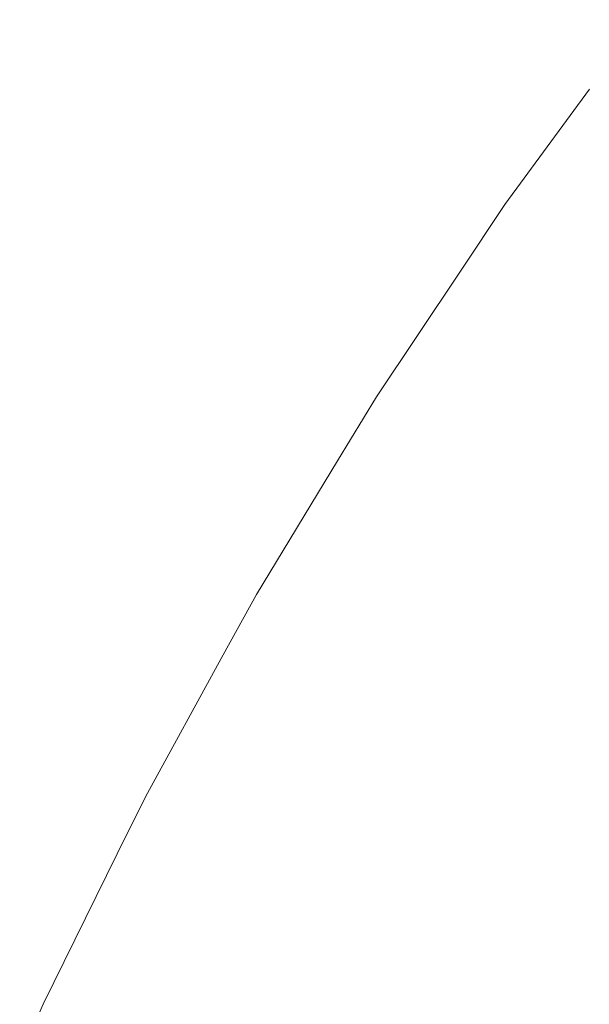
# Model space of a CAD drawing. Header units: centimetres. Extents: x -26.3 to 27.5, y 4.2 to 67.9.
# Tile 49 of 256: x -26.0776 to -26.0669, y 5.9425 to 5.9611. Entities that reach past the tile are written whole.
import ezdxf

# ---------------------------------------------------------------- set-up
doc = ezdxf.new("R2010")
doc.units = ezdxf.units.CM
doc.header["$LTSCALE"] = 2.54
doc.layers.add('Lucido design-1', color=7, linetype='Continuous')

# ---------------------------------------------------------------- blocks, each defined once
blk = doc.blocks.new('Gruppo-2-1')
at = {"color": 7, "linetype": 'Continuous', "lineweight": 9}
for points, invisible_edges in [([(-26.066855, 5.959749, -1111.114164), (-26.068453, 5.95757, -1111.114164), (-26.068414, 5.957543, -1111.111089), (-26.065835, 5.961059, -1111.111089)], 14), ([(-26.066855, 5.959749, -1147.214164), (-26.068453, 5.95757, -1147.214164), (-26.068414, 5.957543, -1147.211089), (-26.065835, 5.961059, -1147.211089)], 14), ([(-26.065797, 5.96103, -1111.718524), (-26.068375, 5.957515, -1111.718524), (-26.068453, 5.95757, -1111.714164), (-26.066855, 5.959749, -1111.714164)], 11), ([(-26.065797, 5.96103, -1147.818524), (-26.068375, 5.957515, -1147.818524), (-26.068453, 5.95757, -1147.814164), (-26.066855, 5.959749, -1147.814164)], 11), ([(-26.068239, 5.95742, -1111.106944), (-26.065666, 5.960929, -1111.106944), (-26.065835, 5.961059, -1111.111089), (-26.068414, 5.957543, -1111.111089)], 15), ([(-26.068239, 5.95742, -1147.206944), (-26.065666, 5.960929, -1147.206944), (-26.065835, 5.961059, -1147.211089), (-26.068414, 5.957543, -1147.211089)], 15), ([(-26.068375, 5.957515, -1111.718524), (-26.065797, 5.96103, -1111.718524), (-26.065586, 5.960868, -1111.722656), (-26.068157, 5.957362, -1111.722656)], 15), ([(-26.068375, 5.957515, -1147.818524), (-26.065797, 5.96103, -1147.818524), (-26.065586, 5.960868, -1147.822656), (-26.068157, 5.957362, -1147.822656)], 15), ([(-26.067923, 5.957199, -1111.102807), (-26.065359, 5.960694, -1111.102807), (-26.065666, 5.960929, -1111.106944), (-26.068239, 5.95742, -1111.106944)], 15), ([(-26.067923, 5.957199, -1147.202807), (-26.065359, 5.960694, -1147.202807), (-26.065666, 5.960929, -1147.206944), (-26.068239, 5.95742, -1147.206944)], 15), ([(-26.068157, 5.957362, -1111.722656), (-26.065586, 5.960868, -1111.722656), (-26.06524, 5.960602, -1111.726771), (-26.067799, 5.957112, -1111.726771)], 15), ([(-26.068157, 5.957362, -1147.822656), (-26.065586, 5.960868, -1147.822656), (-26.06524, 5.960602, -1147.826771), (-26.067799, 5.957112, -1147.826771)], 15), ([(-26.067465, 5.956878, -1111.098686), (-26.064917, 5.960355, -1111.098686), (-26.065359, 5.960694, -1111.102807), (-26.067923, 5.957199, -1111.102807)], 15), ([(-26.067465, 5.956878, -1147.198686), (-26.064917, 5.960355, -1147.198686), (-26.065359, 5.960694, -1147.202807), (-26.067923, 5.957199, -1147.202807)], 15), ([(-26.067799, 5.957112, -1111.726771), (-26.06524, 5.960602, -1111.726771), (-26.064759, 5.960234, -1111.73086), (-26.067303, 5.956765, -1111.73086)], 15), ([(-26.067799, 5.957112, -1147.826771), (-26.06524, 5.960602, -1147.826771), (-26.064759, 5.960234, -1147.83086), (-26.067303, 5.956765, -1147.83086)], 15), ([(-26.066868, 5.95646, -1111.094589), (-26.064338, 5.95991, -1111.094589), (-26.064917, 5.960355, -1111.098686), (-26.067465, 5.956878, -1111.098686)], 15), ([(-26.066868, 5.95646, -1147.194589), (-26.064338, 5.95991, -1147.194589), (-26.064917, 5.960355, -1147.198686), (-26.067465, 5.956878, -1147.198686)], 15), ([(-26.067303, 5.956765, -1111.73086), (-26.064759, 5.960234, -1111.73086), (-26.064145, 5.959763, -1111.734917), (-26.066669, 5.956321, -1111.734917)], 15), ([(-26.067303, 5.956765, -1147.83086), (-26.064759, 5.960234, -1147.83086), (-26.064145, 5.959763, -1147.834917), (-26.066669, 5.956321, -1147.834917)], 15), ([(-26.06613, 5.955944, -1111.090522), (-26.063624, 5.959362, -1111.090522), (-26.064338, 5.95991, -1111.094589), (-26.066868, 5.95646, -1111.094589)], 15), ([(-26.06613, 5.955944, -1147.190522), (-26.063624, 5.959362, -1147.190522), (-26.064338, 5.95991, -1147.194589), (-26.066868, 5.95646, -1147.194589)], 15), ([(-26.068453, 5.95757, -1111.114164), (-26.066855, 5.959749, -1111.114164), (-26.066855, 5.959749, -1111.714164), (-26.068453, 5.95757, -1111.714164)], 10), ([(-26.068453, 5.95757, -1147.214164), (-26.066855, 5.959749, -1147.214164), (-26.066855, 5.959749, -1147.814164), (-26.068453, 5.95757, -1147.814164)], 10), ([(-26.069306, 5.956292, -1111.114164), (-26.070877, 5.953942, -1111.114164), (-26.070837, 5.953917, -1111.111089), (-26.068414, 5.957543, -1111.111089)], 14), ([(-26.069306, 5.956292, -1147.214164), (-26.070877, 5.953942, -1147.214164), (-26.070837, 5.953917, -1147.211089), (-26.068414, 5.957543, -1147.211089)], 14), ([(-26.068375, 5.957515, -1111.718524), (-26.070796, 5.953891, -1111.718524), (-26.070877, 5.953942, -1111.714164), (-26.069306, 5.956292, -1111.714164)], 11), ([(-26.068375, 5.957515, -1147.818524), (-26.070796, 5.953891, -1147.818524), (-26.070877, 5.953942, -1147.814164), (-26.069306, 5.956292, -1147.814164)], 11), ([(-26.070656, 5.953802, -1111.106944), (-26.068239, 5.95742, -1111.106944), (-26.068414, 5.957543, -1111.111089), (-26.070837, 5.953917, -1111.111089)], 15), ([(-26.070656, 5.953802, -1147.206944), (-26.068239, 5.95742, -1147.206944), (-26.068414, 5.957543, -1147.211089), (-26.070837, 5.953917, -1147.211089)], 15), ([(-26.070796, 5.953891, -1111.718524), (-26.068375, 5.957515, -1111.718524), (-26.068157, 5.957362, -1111.722656), (-26.070572, 5.953748, -1111.722656)], 15), ([(-26.070796, 5.953891, -1147.818524), (-26.068375, 5.957515, -1147.818524), (-26.068157, 5.957362, -1147.822656), (-26.070572, 5.953748, -1147.822656)], 15), ([(-26.070331, 5.953594, -1111.102807), (-26.067923, 5.957199, -1111.102807), (-26.068239, 5.95742, -1111.106944), (-26.070656, 5.953802, -1111.106944)], 15), ([(-26.070331, 5.953594, -1147.202807), (-26.067923, 5.957199, -1147.202807), (-26.068239, 5.95742, -1147.206944), (-26.070656, 5.953802, -1147.206944)], 15), ([(-26.068414, 5.957543, -1111.111089), (-26.068453, 5.95757, -1111.114164), (-26.069306, 5.956292, -1111.114164)], 9), ([(-26.068453, 5.95757, -1111.714164), (-26.069306, 5.956292, -1111.714164), (-26.069306, 5.956292, -1111.114164), (-26.068453, 5.95757, -1111.114164)], 10), ([(-26.069306, 5.956292, -1111.714164), (-26.068453, 5.95757, -1111.714164), (-26.068375, 5.957515, -1111.718524)], 10), ([(-26.068414, 5.957543, -1147.211089), (-26.068453, 5.95757, -1147.214164), (-26.069306, 5.956292, -1147.214164)], 9), ([(-26.068453, 5.95757, -1147.814164), (-26.069306, 5.956292, -1147.814164), (-26.069306, 5.956292, -1147.214164), (-26.068453, 5.95757, -1147.214164)], 10), ([(-26.069306, 5.956292, -1147.814164), (-26.068453, 5.95757, -1147.814164), (-26.068375, 5.957515, -1147.818524)], 10), ([(-26.070572, 5.953748, -1111.722656), (-26.068157, 5.957362, -1111.722656), (-26.067799, 5.957112, -1111.726771), (-26.070204, 5.953513, -1111.726771)], 15), ([(-26.070572, 5.953748, -1147.822656), (-26.068157, 5.957362, -1147.822656), (-26.067799, 5.957112, -1147.826771), (-26.070204, 5.953513, -1147.826771)], 15), ([(-26.06986, 5.953294, -1111.098686), (-26.067465, 5.956878, -1111.098686), (-26.067923, 5.957199, -1111.102807), (-26.070331, 5.953594, -1111.102807)], 15), ([(-26.06986, 5.953294, -1147.198686), (-26.067465, 5.956878, -1147.198686), (-26.067923, 5.957199, -1147.202807), (-26.070331, 5.953594, -1147.202807)], 15), ([(-26.070204, 5.953513, -1111.726771), (-26.067799, 5.957112, -1111.726771), (-26.067303, 5.956765, -1111.73086), (-26.069693, 5.953188, -1111.73086)], 15), ([(-26.070204, 5.953513, -1147.826771), (-26.067799, 5.957112, -1147.826771), (-26.067303, 5.956765, -1147.83086), (-26.069693, 5.953188, -1147.83086)], 15), ([(-26.069245, 5.952903, -1111.094589), (-26.066868, 5.95646, -1111.094589), (-26.067465, 5.956878, -1111.098686), (-26.06986, 5.953294, -1111.098686)], 15), ([(-26.069245, 5.952903, -1147.194589), (-26.066868, 5.95646, -1147.194589), (-26.067465, 5.956878, -1147.198686), (-26.06986, 5.953294, -1147.198686)], 15), ([(-26.069693, 5.953188, -1111.73086), (-26.067303, 5.956765, -1111.73086), (-26.066669, 5.956321, -1111.734917), (-26.06904, 5.952772, -1111.734917)], 15), ([(-26.069693, 5.953188, -1147.83086), (-26.067303, 5.956765, -1147.83086), (-26.066669, 5.956321, -1147.834917), (-26.06904, 5.952772, -1147.834917)], 15), ([(-26.070877, 5.953942, -1111.114164), (-26.069306, 5.956292, -1111.114164), (-26.069306, 5.956292, -1111.714164), (-26.070877, 5.953942, -1111.714164)], 10), ([(-26.070877, 5.953942, -1147.214164), (-26.069306, 5.956292, -1147.214164), (-26.069306, 5.956292, -1147.814164), (-26.070877, 5.953942, -1147.814164)], 10), ([(-26.068486, 5.952419, -1111.090522), (-26.06613, 5.955944, -1111.090522), (-26.066868, 5.95646, -1111.094589), (-26.069245, 5.952903, -1111.094589)], 15), ([(-26.068486, 5.952419, -1147.190522), (-26.06613, 5.955944, -1147.190522), (-26.066868, 5.95646, -1147.194589), (-26.069245, 5.952903, -1147.194589)], 15), ([(-26.06904, 5.952772, -1111.734917), (-26.066669, 5.956321, -1111.734917), (-26.065899, 5.955782, -1111.738936), (-26.068248, 5.952267, -1111.738936)], 15), ([(-26.06904, 5.952772, -1147.834917), (-26.066669, 5.956321, -1147.834917), (-26.065899, 5.955782, -1147.838936), (-26.068248, 5.952267, -1147.838936)], 15), ([(-26.067583, 5.951844, -1111.086492), (-26.065254, 5.95533, -1111.086492), (-26.06613, 5.955944, -1111.090522), (-26.068486, 5.952419, -1111.090522)], 15), ([(-26.067583, 5.951844, -1147.186492), (-26.065254, 5.95533, -1147.186492), (-26.06613, 5.955944, -1147.190522), (-26.068486, 5.952419, -1147.190522)], 15), ([(-26.068248, 5.952267, -1111.738936), (-26.065899, 5.955782, -1111.738936), (-26.064996, 5.955149, -1111.742909), (-26.067317, 5.951674, -1111.742909)], 15), ([(-26.068248, 5.952267, -1147.838936), (-26.065899, 5.955782, -1147.838936), (-26.064996, 5.955149, -1147.842909), (-26.067317, 5.951674, -1147.842909)], 15), ([(-26.066539, 5.951179, -1111.082507), (-26.06424, 5.95462, -1111.082507), (-26.065254, 5.95533, -1111.086492), (-26.067583, 5.951844, -1111.086492)], 15), ([(-26.066539, 5.951179, -1147.182507), (-26.06424, 5.95462, -1147.182507), (-26.065254, 5.95533, -1147.186492), (-26.067583, 5.951844, -1147.186492)], 15), ([(-26.067317, 5.951674, -1111.742909), (-26.064996, 5.955149, -1111.742909), (-26.063959, 5.954423, -1111.746829), (-26.06625, 5.950995, -1111.746829)], 15), ([(-26.067317, 5.951674, -1147.842909), (-26.064996, 5.955149, -1147.842909), (-26.063959, 5.954423, -1147.846829), (-26.06625, 5.950995, -1147.846829)], 15), ([(-26.071612, 5.95273, -1111.114164), (-26.07314, 5.950212, -1111.114164), (-26.073099, 5.950188, -1111.111089), (-26.070837, 5.953917, -1111.111089)], 14), ([(-26.071612, 5.95273, -1147.214164), (-26.07314, 5.950212, -1147.214164), (-26.073099, 5.950188, -1147.211089), (-26.070837, 5.953917, -1147.211089)], 14), ([(-26.070796, 5.953891, -1111.718524), (-26.073058, 5.950164, -1111.718524), (-26.07314, 5.950212, -1111.714164), (-26.071612, 5.95273, -1111.714164)], 11), ([(-26.070796, 5.953891, -1147.818524), (-26.073058, 5.950164, -1147.818524), (-26.07314, 5.950212, -1147.814164), (-26.071612, 5.95273, -1147.814164)], 11), ([(-26.072914, 5.950081, -1111.106944), (-26.070656, 5.953802, -1111.106944), (-26.070837, 5.953917, -1111.111089), (-26.073099, 5.950188, -1111.111089)], 15), ([(-26.072914, 5.950081, -1147.206944), (-26.070656, 5.953802, -1147.206944), (-26.070837, 5.953917, -1147.211089), (-26.073099, 5.950188, -1147.211089)], 15), ([(-26.073058, 5.950164, -1111.718524), (-26.070796, 5.953891, -1111.718524), (-26.070572, 5.953748, -1111.722656), (-26.072827, 5.950031, -1111.722656)], 15), ([(-26.073058, 5.950164, -1147.818524), (-26.070796, 5.953891, -1147.818524), (-26.070572, 5.953748, -1147.822656), (-26.072827, 5.950031, -1147.822656)], 15), ([(-26.070837, 5.953917, -1111.111089), (-26.070877, 5.953942, -1111.114164), (-26.071612, 5.95273, -1111.114164)], 9), ([(-26.070877, 5.953942, -1111.714164), (-26.071612, 5.95273, -1111.714164), (-26.071612, 5.95273, -1111.114164), (-26.070877, 5.953942, -1111.114164)], 10), ([(-26.071612, 5.95273, -1111.714164), (-26.070877, 5.953942, -1111.714164), (-26.070796, 5.953891, -1111.718524)], 10), ([(-26.070837, 5.953917, -1147.211089), (-26.070877, 5.953942, -1147.214164), (-26.071612, 5.95273, -1147.214164)], 9), ([(-26.070877, 5.953942, -1147.814164), (-26.071612, 5.95273, -1147.814164), (-26.071612, 5.95273, -1147.214164), (-26.070877, 5.953942, -1147.214164)], 10), ([(-26.071612, 5.95273, -1147.814164), (-26.070877, 5.953942, -1147.814164), (-26.070796, 5.953891, -1147.818524)], 10), ([(-26.07258, 5.949889, -1111.102807), (-26.070331, 5.953594, -1111.102807), (-26.070656, 5.953802, -1111.106944), (-26.072914, 5.950081, -1111.106944)], 15), ([(-26.07258, 5.949889, -1147.202807), (-26.070331, 5.953594, -1147.202807), (-26.070656, 5.953802, -1147.206944), (-26.072914, 5.950081, -1147.206944)], 15), ([(-26.072827, 5.950031, -1111.722656), (-26.070572, 5.953748, -1111.722656), (-26.070204, 5.953513, -1111.726771), (-26.072449, 5.949813, -1111.726771)], 15), ([(-26.072827, 5.950031, -1147.822656), (-26.070572, 5.953748, -1147.822656), (-26.070204, 5.953513, -1147.826771), (-26.072449, 5.949813, -1147.826771)], 15), ([(-26.072096, 5.949609, -1111.098686), (-26.06986, 5.953294, -1111.098686), (-26.070331, 5.953594, -1111.102807), (-26.07258, 5.949889, -1111.102807)], 15), ([(-26.072096, 5.949609, -1147.198686), (-26.06986, 5.953294, -1147.198686), (-26.070331, 5.953594, -1147.202807), (-26.07258, 5.949889, -1147.202807)], 15), ([(-26.072449, 5.949813, -1111.726771), (-26.070204, 5.953513, -1111.726771), (-26.069693, 5.953188, -1111.73086), (-26.071924, 5.94951, -1111.73086)], 15), ([(-26.072449, 5.949813, -1147.826771), (-26.070204, 5.953513, -1147.826771), (-26.069693, 5.953188, -1147.83086), (-26.071924, 5.94951, -1147.83086)], 15), ([(-26.071465, 5.949245, -1111.094589), (-26.069245, 5.952903, -1111.094589), (-26.06986, 5.953294, -1111.098686), (-26.072096, 5.949609, -1111.098686)], 15), ([(-26.071465, 5.949245, -1147.194589), (-26.069245, 5.952903, -1147.194589), (-26.06986, 5.953294, -1147.198686), (-26.072096, 5.949609, -1147.198686)], 15), ([(-26.071924, 5.94951, -1111.73086), (-26.069693, 5.953188, -1111.73086), (-26.06904, 5.952772, -1111.734917), (-26.071254, 5.949123, -1111.734917)], 15), ([(-26.071924, 5.94951, -1147.83086), (-26.069693, 5.953188, -1147.83086), (-26.06904, 5.952772, -1147.834917), (-26.071254, 5.949123, -1147.834917)], 15), ([(-26.070685, 5.948795, -1111.090522), (-26.068486, 5.952419, -1111.090522), (-26.069245, 5.952903, -1111.094589), (-26.071465, 5.949245, -1111.094589)], 15), ([(-26.070685, 5.948795, -1147.190522), (-26.068486, 5.952419, -1147.190522), (-26.069245, 5.952903, -1147.194589), (-26.071465, 5.949245, -1147.194589)], 15), ([(-26.071254, 5.949123, -1111.734917), (-26.06904, 5.952772, -1111.734917), (-26.068248, 5.952267, -1111.738936), (-26.070441, 5.948654, -1111.738936)], 15), ([(-26.071254, 5.949123, -1147.834917), (-26.06904, 5.952772, -1147.834917), (-26.068248, 5.952267, -1147.838936), (-26.070441, 5.948654, -1147.838936)], 15), ([(-26.07314, 5.950212, -1111.114164), (-26.071612, 5.95273, -1111.114164), (-26.071612, 5.95273, -1111.714164), (-26.07314, 5.950212, -1111.714164)], 10), ([(-26.07314, 5.950212, -1147.214164), (-26.071612, 5.95273, -1147.214164), (-26.071612, 5.95273, -1147.814164), (-26.07314, 5.950212, -1147.814164)], 10), ([(-26.069758, 5.94826, -1111.086492), (-26.067583, 5.951844, -1111.086492), (-26.068486, 5.952419, -1111.090522), (-26.070685, 5.948795, -1111.090522)], 15), ([(-26.069758, 5.94826, -1147.186492), (-26.067583, 5.951844, -1147.186492), (-26.068486, 5.952419, -1147.190522), (-26.070685, 5.948795, -1147.190522)], 15), ([(-26.070441, 5.948654, -1111.738936), (-26.068248, 5.952267, -1111.738936), (-26.067317, 5.951674, -1111.742909), (-26.069485, 5.948102, -1111.742909)], 15), ([(-26.070441, 5.948654, -1147.838936), (-26.068248, 5.952267, -1147.838936), (-26.067317, 5.951674, -1147.842909), (-26.069485, 5.948102, -1147.842909)], 15), ([(-26.068686, 5.947641, -1111.082507), (-26.066539, 5.951179, -1111.082507), (-26.067583, 5.951844, -1111.086492), (-26.069758, 5.94826, -1111.086492)], 15), ([(-26.068686, 5.947641, -1147.182507), (-26.066539, 5.951179, -1147.182507), (-26.067583, 5.951844, -1147.186492), (-26.069758, 5.94826, -1147.186492)], 15), ([(-26.069485, 5.948102, -1111.742909), (-26.067317, 5.951674, -1111.742909), (-26.06625, 5.950995, -1111.746829), (-26.068389, 5.947469, -1111.746829)], 15), ([(-26.069485, 5.948102, -1147.842909), (-26.067317, 5.951674, -1147.842909), (-26.06625, 5.950995, -1147.846829), (-26.068389, 5.947469, -1147.846829)], 15), ([(-26.06747, 5.946938, -1111.078574), (-26.065354, 5.950424, -1111.078574), (-26.066539, 5.951179, -1111.082507), (-26.068686, 5.947641, -1111.082507)], 15), ([(-26.06747, 5.946938, -1147.178574), (-26.065354, 5.950424, -1147.178574), (-26.066539, 5.951179, -1147.182507), (-26.068686, 5.947641, -1147.182507)], 15), ([(-26.068389, 5.947469, -1111.746829), (-26.06625, 5.950995, -1111.746829), (-26.065049, 5.950229, -1111.750691), (-26.067156, 5.946757, -1111.750691)], 15), ([(-26.068389, 5.947469, -1147.846829), (-26.06625, 5.950995, -1147.846829), (-26.065049, 5.950229, -1147.850691), (-26.067156, 5.946757, -1147.850691)], 15), ([(-26.066111, 5.946154, -1111.074699), (-26.064031, 5.949581, -1111.074699), (-26.065354, 5.950424, -1111.078574), (-26.06747, 5.946938, -1111.078574)], 15), ([(-26.066111, 5.946154, -1147.174699), (-26.064031, 5.949581, -1147.174699), (-26.065354, 5.950424, -1147.178574), (-26.06747, 5.946938, -1147.178574)], 15), ([(-26.073767, 5.949069, -1111.114164), (-26.075238, 5.946387, -1111.114164), (-26.075197, 5.946365, -1111.111089), (-26.073099, 5.950188, -1111.111089)], 14), ([(-26.073767, 5.949069, -1147.214164), (-26.075238, 5.946387, -1147.214164), (-26.075197, 5.946365, -1147.211089), (-26.073099, 5.950188, -1147.211089)], 14), ([(-26.073058, 5.950164, -1111.718524), (-26.075154, 5.946343, -1111.718524), (-26.075238, 5.946387, -1111.714164), (-26.073767, 5.949069, -1111.714164)], 11), ([(-26.073058, 5.950164, -1147.818524), (-26.075154, 5.946343, -1147.818524), (-26.075238, 5.946387, -1147.814164), (-26.073767, 5.949069, -1147.814164)], 11), ([(-26.075007, 5.946266, -1111.106944), (-26.072914, 5.950081, -1111.106944), (-26.073099, 5.950188, -1111.111089), (-26.075197, 5.946365, -1111.111089)], 15), ([(-26.075007, 5.946266, -1147.206944), (-26.072914, 5.950081, -1147.206944), (-26.073099, 5.950188, -1147.211089), (-26.075197, 5.946365, -1147.211089)], 15), ([(-26.075154, 5.946343, -1111.718524), (-26.073058, 5.950164, -1111.718524), (-26.072827, 5.950031, -1111.722656), (-26.074918, 5.94622, -1111.722656)], 15), ([(-26.075154, 5.946343, -1147.818524), (-26.073058, 5.950164, -1147.818524), (-26.072827, 5.950031, -1147.822656), (-26.074918, 5.94622, -1147.822656)], 15), ([(-26.073099, 5.950188, -1111.111089), (-26.07314, 5.950212, -1111.114164), (-26.073767, 5.949069, -1111.114164)], 9), ([(-26.07314, 5.950212, -1111.714164), (-26.073767, 5.949069, -1111.714164), (-26.073767, 5.949069, -1111.114164), (-26.07314, 5.950212, -1111.114164)], 10), ([(-26.073767, 5.949069, -1111.714164), (-26.07314, 5.950212, -1111.714164), (-26.073058, 5.950164, -1111.718524)], 10), ([(-26.073099, 5.950188, -1147.211089), (-26.07314, 5.950212, -1147.214164), (-26.073767, 5.949069, -1147.214164)], 9), ([(-26.07314, 5.950212, -1147.814164), (-26.073767, 5.949069, -1147.814164), (-26.073767, 5.949069, -1147.214164), (-26.07314, 5.950212, -1147.214164)], 10), ([(-26.073767, 5.949069, -1147.814164), (-26.07314, 5.950212, -1147.814164), (-26.073058, 5.950164, -1147.818524)], 10), ([(-26.067156, 5.946757, -1111.750691), (-26.065049, 5.950229, -1111.750691), (-26.063716, 5.94938, -1111.754488), (-26.065787, 5.945967, -1111.754488)], 15), ([(-26.067156, 5.946757, -1147.850691), (-26.065049, 5.950229, -1147.850691), (-26.063716, 5.94938, -1147.854488), (-26.065787, 5.945967, -1147.854488)], 15), ([(-26.074665, 5.946088, -1111.102807), (-26.07258, 5.949889, -1111.102807), (-26.072914, 5.950081, -1111.106944), (-26.075007, 5.946266, -1111.106944)], 15), ([(-26.074665, 5.946088, -1147.202807), (-26.07258, 5.949889, -1147.202807), (-26.072914, 5.950081, -1147.206944), (-26.075007, 5.946266, -1147.206944)], 15), ([(-26.074918, 5.94622, -1111.722656), (-26.072827, 5.950031, -1111.722656), (-26.072449, 5.949813, -1111.726771), (-26.074531, 5.946018, -1111.726771)], 15), ([(-26.074918, 5.94622, -1147.822656), (-26.072827, 5.950031, -1147.822656), (-26.072449, 5.949813, -1147.826771), (-26.074531, 5.946018, -1147.826771)], 15), ([(-26.07417, 5.94583, -1111.098686), (-26.072096, 5.949609, -1111.098686), (-26.07258, 5.949889, -1111.102807), (-26.074665, 5.946088, -1111.102807)], 15), ([(-26.07417, 5.94583, -1147.198686), (-26.072096, 5.949609, -1147.198686), (-26.07258, 5.949889, -1147.202807), (-26.074665, 5.946088, -1147.202807)], 15), ([(-26.074531, 5.946018, -1111.726771), (-26.072449, 5.949813, -1111.726771), (-26.071924, 5.94951, -1111.73086), (-26.073993, 5.945739, -1111.73086)], 15), ([(-26.074531, 5.946018, -1147.826771), (-26.072449, 5.949813, -1147.826771), (-26.071924, 5.94951, -1147.83086), (-26.073993, 5.945739, -1147.83086)], 15), ([(-26.073522, 5.945494, -1111.094589), (-26.071465, 5.949245, -1111.094589), (-26.072096, 5.949609, -1111.098686), (-26.07417, 5.94583, -1111.098686)], 15), ([(-26.073522, 5.945494, -1147.194589), (-26.071465, 5.949245, -1147.194589), (-26.072096, 5.949609, -1147.198686), (-26.07417, 5.94583, -1147.198686)], 15), ([(-26.073993, 5.945739, -1111.73086), (-26.071924, 5.94951, -1111.73086), (-26.071254, 5.949123, -1111.734917), (-26.073307, 5.945382, -1111.734917)], 15), ([(-26.073993, 5.945739, -1147.83086), (-26.071924, 5.94951, -1147.83086), (-26.071254, 5.949123, -1147.834917), (-26.073307, 5.945382, -1147.834917)], 15), ([(-26.072724, 5.945078, -1111.090522), (-26.070685, 5.948795, -1111.090522), (-26.071465, 5.949245, -1111.094589), (-26.073522, 5.945494, -1111.094589)], 15), ([(-26.072724, 5.945078, -1147.190522), (-26.070685, 5.948795, -1147.190522), (-26.071465, 5.949245, -1147.194589), (-26.073522, 5.945494, -1147.194589)], 15), ([(-26.075238, 5.946387, -1111.114164), (-26.073767, 5.949069, -1111.114164), (-26.073767, 5.949069, -1111.714164), (-26.075238, 5.946387, -1111.714164)], 10), ([(-26.075238, 5.946387, -1147.214164), (-26.073767, 5.949069, -1147.214164), (-26.073767, 5.949069, -1147.814164), (-26.075238, 5.946387, -1147.814164)], 10), ([(-26.073307, 5.945382, -1111.734917), (-26.071254, 5.949123, -1111.734917), (-26.070441, 5.948654, -1111.738936), (-26.072474, 5.944948, -1111.738936)], 15), ([(-26.073307, 5.945382, -1147.834917), (-26.071254, 5.949123, -1147.834917), (-26.070441, 5.948654, -1147.838936), (-26.072474, 5.944948, -1147.838936)], 15), ([(-26.071775, 5.944584, -1111.086492), (-26.069758, 5.94826, -1111.086492), (-26.070685, 5.948795, -1111.090522), (-26.072724, 5.945078, -1111.090522)], 15), ([(-26.071775, 5.944584, -1147.186492), (-26.069758, 5.94826, -1147.186492), (-26.070685, 5.948795, -1147.190522), (-26.072724, 5.945078, -1147.190522)], 15), ([(-26.072474, 5.944948, -1111.738936), (-26.070441, 5.948654, -1111.738936), (-26.069485, 5.948102, -1111.742909), (-26.071495, 5.944438, -1111.742909)], 15), ([(-26.072474, 5.944948, -1147.838936), (-26.070441, 5.948654, -1147.838936), (-26.069485, 5.948102, -1147.842909), (-26.071495, 5.944438, -1147.842909)], 15), ([(-26.070677, 5.944012, -1111.082507), (-26.068686, 5.947641, -1111.082507), (-26.069758, 5.94826, -1111.086492), (-26.071775, 5.944584, -1111.086492)], 15), ([(-26.070677, 5.944012, -1147.182507), (-26.068686, 5.947641, -1147.182507), (-26.069758, 5.94826, -1147.186492), (-26.071775, 5.944584, -1147.186492)], 15), ([(-26.071495, 5.944438, -1111.742909), (-26.069485, 5.948102, -1111.742909), (-26.068389, 5.947469, -1111.746829), (-26.070373, 5.943854, -1111.746829)], 15), ([(-26.071495, 5.944438, -1147.842909), (-26.069485, 5.948102, -1147.842909), (-26.068389, 5.947469, -1147.846829), (-26.070373, 5.943854, -1147.846829)], 15), ([(-26.069431, 5.943364, -1111.078574), (-26.06747, 5.946938, -1111.078574), (-26.068686, 5.947641, -1111.082507), (-26.070677, 5.944012, -1111.082507)], 15), ([(-26.069431, 5.943364, -1147.178574), (-26.06747, 5.946938, -1147.178574), (-26.068686, 5.947641, -1147.182507), (-26.070677, 5.944012, -1147.182507)], 15), ([(-26.070373, 5.943854, -1111.746829), (-26.068389, 5.947469, -1111.746829), (-26.067156, 5.946757, -1111.750691), (-26.069109, 5.943196, -1111.750691)], 15), ([(-26.070373, 5.943854, -1147.846829), (-26.068389, 5.947469, -1147.846829), (-26.067156, 5.946757, -1147.850691), (-26.069109, 5.943196, -1147.850691)], 15), ([(-26.068039, 5.942639, -1111.074699), (-26.066111, 5.946154, -1111.074699), (-26.06747, 5.946938, -1111.078574), (-26.069431, 5.943364, -1111.078574)], 15), ([(-26.068039, 5.942639, -1147.174699), (-26.066111, 5.946154, -1147.174699), (-26.06747, 5.946938, -1147.178574), (-26.069431, 5.943364, -1147.178574)], 15), ([(-26.069109, 5.943196, -1111.750691), (-26.067156, 5.946757, -1111.750691), (-26.065787, 5.945967, -1111.754488), (-26.067707, 5.942466, -1111.754488)], 15), ([(-26.069109, 5.943196, -1147.850691), (-26.067156, 5.946757, -1147.850691), (-26.065787, 5.945967, -1147.854488), (-26.067707, 5.942466, -1147.854488)], 15), ([(-26.075767, 5.945314, -1111.114164), (-26.077168, 5.942474, -1111.114164), (-26.077125, 5.942454, -1111.111089), (-26.075197, 5.946365, -1111.111089)], 14), ([(-26.075767, 5.945314, -1147.214164), (-26.077168, 5.942474, -1147.214164), (-26.077125, 5.942454, -1147.211089), (-26.075197, 5.946365, -1147.211089)], 14), ([(-26.075154, 5.946343, -1111.718524), (-26.077082, 5.942434, -1111.718524), (-26.077168, 5.942474, -1111.714164), (-26.075767, 5.945314, -1111.714164)], 11), ([(-26.075154, 5.946343, -1147.818524), (-26.077082, 5.942434, -1147.818524), (-26.077168, 5.942474, -1147.814164), (-26.075767, 5.945314, -1147.814164)], 11), ([(-26.076932, 5.942364, -1111.106944), (-26.075007, 5.946266, -1111.106944), (-26.075197, 5.946365, -1111.111089), (-26.077125, 5.942454, -1111.111089)], 15), ([(-26.076932, 5.942364, -1147.206944), (-26.075007, 5.946266, -1147.206944), (-26.075197, 5.946365, -1147.211089), (-26.077125, 5.942454, -1147.211089)], 15), ([(-26.077082, 5.942434, -1111.718524), (-26.075154, 5.946343, -1111.718524), (-26.074918, 5.94622, -1111.722656), (-26.076841, 5.942321, -1111.722656)], 15), ([(-26.077082, 5.942434, -1147.818524), (-26.075154, 5.946343, -1147.818524), (-26.074918, 5.94622, -1147.822656), (-26.076841, 5.942321, -1147.822656)], 15), ([(-26.076582, 5.9422, -1111.102807), (-26.074665, 5.946088, -1111.102807), (-26.075007, 5.946266, -1111.106944), (-26.076932, 5.942364, -1111.106944)], 15), ([(-26.076582, 5.9422, -1147.202807), (-26.074665, 5.946088, -1147.202807), (-26.075007, 5.946266, -1147.206944), (-26.076932, 5.942364, -1147.206944)], 15), ([(-26.075197, 5.946365, -1111.111089), (-26.075238, 5.946387, -1111.114164), (-26.075767, 5.945314, -1111.114164)], 9), ([(-26.075238, 5.946387, -1111.714164), (-26.075767, 5.945314, -1111.714164), (-26.075767, 5.945314, -1111.114164), (-26.075238, 5.946387, -1111.114164)], 10), ([(-26.075767, 5.945314, -1111.714164), (-26.075238, 5.946387, -1111.714164), (-26.075154, 5.946343, -1111.718524)], 10), ([(-26.075197, 5.946365, -1147.211089), (-26.075238, 5.946387, -1147.214164), (-26.075767, 5.945314, -1147.214164)], 9), ([(-26.075238, 5.946387, -1147.814164), (-26.075767, 5.945314, -1147.814164), (-26.075767, 5.945314, -1147.214164), (-26.075238, 5.946387, -1147.214164)], 10), ([(-26.075767, 5.945314, -1147.814164), (-26.075238, 5.946387, -1147.814164), (-26.075154, 5.946343, -1147.818524)], 10), ([(-26.076841, 5.942321, -1111.722656), (-26.074918, 5.94622, -1111.722656), (-26.074531, 5.946018, -1111.726771), (-26.076445, 5.942137, -1111.726771)], 15), ([(-26.076841, 5.942321, -1147.822656), (-26.074918, 5.94622, -1147.822656), (-26.074531, 5.946018, -1147.826771), (-26.076445, 5.942137, -1147.826771)], 15), ([(-26.076076, 5.941965, -1111.098686), (-26.07417, 5.94583, -1111.098686), (-26.074665, 5.946088, -1111.102807), (-26.076582, 5.9422, -1111.102807)], 15), ([(-26.076076, 5.941965, -1147.198686), (-26.07417, 5.94583, -1147.198686), (-26.074665, 5.946088, -1147.202807), (-26.076582, 5.9422, -1147.202807)], 15), ([(-26.066503, 5.941839, -1111.07089), (-26.064611, 5.945288, -1111.07089), (-26.066111, 5.946154, -1111.074699), (-26.068039, 5.942639, -1111.074699)], 15), ([(-26.066503, 5.941839, -1147.17089), (-26.064611, 5.945288, -1147.17089), (-26.066111, 5.946154, -1147.174699), (-26.068039, 5.942639, -1147.174699)], 15), ([(-26.076445, 5.942137, -1111.726771), (-26.074531, 5.946018, -1111.726771), (-26.073993, 5.945739, -1111.73086), (-26.075896, 5.941881, -1111.73086)], 15), ([(-26.076445, 5.942137, -1147.826771), (-26.074531, 5.946018, -1147.826771), (-26.073993, 5.945739, -1147.83086), (-26.075896, 5.941881, -1147.83086)], 15), ([(-26.067707, 5.942466, -1111.754488), (-26.065787, 5.945967, -1111.754488), (-26.064285, 5.9451, -1111.758213), (-26.066169, 5.941666, -1111.758213)], 15), ([(-26.067707, 5.942466, -1147.854488), (-26.065787, 5.945967, -1147.854488), (-26.064285, 5.9451, -1147.858213), (-26.066169, 5.941666, -1147.858213)], 15), ([(-26.075415, 5.941656, -1111.094589), (-26.073522, 5.945494, -1111.094589), (-26.07417, 5.94583, -1111.098686), (-26.076076, 5.941965, -1111.098686)], 15), ([(-26.075415, 5.941656, -1147.194589), (-26.073522, 5.945494, -1147.194589), (-26.07417, 5.94583, -1147.198686), (-26.076076, 5.941965, -1147.198686)], 15), ([(-26.075896, 5.941881, -1111.73086), (-26.073993, 5.945739, -1111.73086), (-26.073307, 5.945382, -1111.734917), (-26.075195, 5.941554, -1111.734917)], 15), ([(-26.075896, 5.941881, -1147.83086), (-26.073993, 5.945739, -1147.83086), (-26.073307, 5.945382, -1147.834917), (-26.075195, 5.941554, -1147.834917)], 15), ([(-26.074599, 5.941276, -1111.090522), (-26.072724, 5.945078, -1111.090522), (-26.073522, 5.945494, -1111.094589), (-26.075415, 5.941656, -1111.094589)], 15), ([(-26.074599, 5.941276, -1147.190522), (-26.072724, 5.945078, -1147.190522), (-26.073522, 5.945494, -1147.194589), (-26.075415, 5.941656, -1147.194589)], 15), ([(-26.075195, 5.941554, -1111.734917), (-26.073307, 5.945382, -1111.734917), (-26.072474, 5.944948, -1111.738936), (-26.074343, 5.941157, -1111.738936)], 15), ([(-26.075195, 5.941554, -1147.834917), (-26.073307, 5.945382, -1147.834917), (-26.072474, 5.944948, -1147.838936), (-26.074343, 5.941157, -1147.838936)], 15), ([(-26.077168, 5.942474, -1111.114164), (-26.075767, 5.945314, -1111.114164), (-26.075767, 5.945314, -1111.714164), (-26.077168, 5.942474, -1111.714164)], 10), ([(-26.077168, 5.942474, -1147.214164), (-26.075767, 5.945314, -1147.214164), (-26.075767, 5.945314, -1147.814164), (-26.077168, 5.942474, -1147.814164)], 10), ([(-26.073629, 5.940824, -1111.086492), (-26.071775, 5.944584, -1111.086492), (-26.072724, 5.945078, -1111.090522), (-26.074599, 5.941276, -1111.090522)], 15), ([(-26.073629, 5.940824, -1147.186492), (-26.071775, 5.944584, -1147.186492), (-26.072724, 5.945078, -1147.190522), (-26.074599, 5.941276, -1147.190522)], 15), ([(-26.074343, 5.941157, -1111.738936), (-26.072474, 5.944948, -1111.738936), (-26.071495, 5.944438, -1111.742909), (-26.073343, 5.94069, -1111.742909)], 15), ([(-26.074343, 5.941157, -1147.838936), (-26.072474, 5.944948, -1147.838936), (-26.071495, 5.944438, -1147.842909), (-26.073343, 5.94069, -1147.842909)], 15), ([(-26.072507, 5.9403, -1111.082507), (-26.070677, 5.944012, -1111.082507), (-26.071775, 5.944584, -1111.086492), (-26.073629, 5.940824, -1111.086492)], 15), ([(-26.072507, 5.9403, -1147.182507), (-26.070677, 5.944012, -1147.182507), (-26.071775, 5.944584, -1147.186492), (-26.073629, 5.940824, -1147.186492)], 15), ([(-26.073343, 5.94069, -1111.742909), (-26.071495, 5.944438, -1111.742909), (-26.070373, 5.943854, -1111.746829), (-26.072197, 5.940156, -1111.746829)], 15), ([(-26.073343, 5.94069, -1147.842909), (-26.071495, 5.944438, -1147.842909), (-26.070373, 5.943854, -1147.846829), (-26.072197, 5.940156, -1147.846829)], 15), ([(-26.071234, 5.939707, -1111.078574), (-26.069431, 5.943364, -1111.078574), (-26.070677, 5.944012, -1111.082507), (-26.072507, 5.9403, -1111.082507)], 15), ([(-26.071234, 5.939707, -1147.178574), (-26.069431, 5.943364, -1147.178574), (-26.070677, 5.944012, -1147.182507), (-26.072507, 5.9403, -1147.182507)], 15), ([(-26.072197, 5.940156, -1111.746829), (-26.070373, 5.943854, -1111.746829), (-26.069109, 5.943196, -1111.750691), (-26.070906, 5.939554, -1111.750691)], 15), ([(-26.072197, 5.940156, -1147.846829), (-26.070373, 5.943854, -1147.846829), (-26.069109, 5.943196, -1147.850691), (-26.070906, 5.939554, -1147.850691)], 15), ([(-26.069812, 5.939044, -1111.074699), (-26.068039, 5.942639, -1111.074699), (-26.069431, 5.943364, -1111.078574), (-26.071234, 5.939707, -1111.078574)], 15), ([(-26.069812, 5.939044, -1147.174699), (-26.068039, 5.942639, -1147.174699), (-26.069431, 5.943364, -1147.178574), (-26.071234, 5.939707, -1147.178574)], 15), ([(-26.070906, 5.939554, -1111.750691), (-26.069109, 5.943196, -1111.750691), (-26.067707, 5.942466, -1111.754488), (-26.069473, 5.938886, -1111.754488)], 15), ([(-26.070906, 5.939554, -1147.850691), (-26.069109, 5.943196, -1147.850691), (-26.067707, 5.942466, -1147.854488), (-26.069473, 5.938886, -1147.854488)], 15), ([(-26.068243, 5.938312, -1111.07089), (-26.066503, 5.941839, -1111.07089), (-26.068039, 5.942639, -1111.074699), (-26.069812, 5.939044, -1111.074699)], 15), ([(-26.068243, 5.938312, -1147.17089), (-26.066503, 5.941839, -1147.17089), (-26.068039, 5.942639, -1147.174699), (-26.069812, 5.939044, -1147.174699)], 15), ([(-26.077168, 5.942474, -1111.714164), (-26.077608, 5.941473, -1111.714164), (-26.077608, 5.941473, -1111.114164), (-26.077168, 5.942474, -1111.114164)], 10), ([(-26.077168, 5.942474, -1147.814164), (-26.077608, 5.941473, -1147.814164), (-26.077608, 5.941473, -1147.214164), (-26.077168, 5.942474, -1147.214164)], 10)]:
    blk.add_3dface(points, dxfattribs=dict(at, invisible_edges=invisible_edges))
blk = doc.blocks.new('Gruppo-3-1')
at = {"color": 7}
blk.add_blockref('Gruppo-2-1', (0, 0), dxfattribs=at)

msp = doc.modelspace()

# ---------------------------------------------------------------- block references
at = {"layer": 'Lucido design-1', "color": 7}
msp.add_blockref('Gruppo-3-1', (0, 0), dxfattribs=at)

doc.saveas('drawing.dxf')
